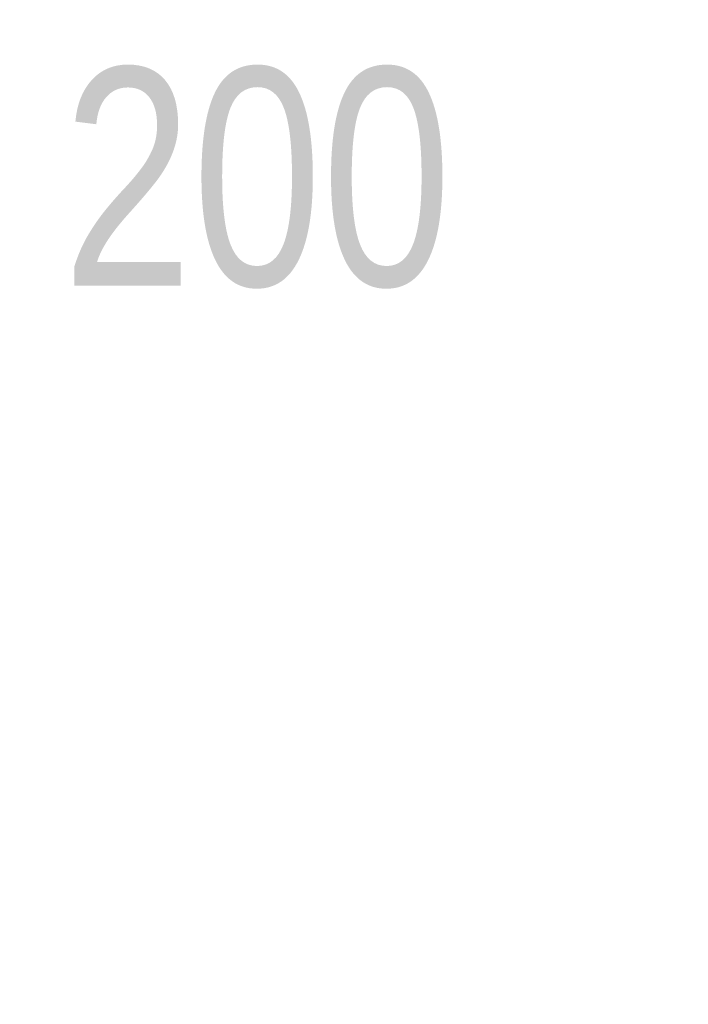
# Model space of a CAD drawing. Extents: x 446005 to 446745, y 447032 to 448234.
# Tile 85 of 127: x 446174 to 446235, y 447580 to 447670. Entities that reach past the tile are written whole.
import ezdxf

# ---------------------------------------------------------------- set-up
doc = ezdxf.new("R2010")
doc.units = 0
doc.header["$LTSCALE"] = 2
doc.header["$MEASUREMENT"] = 0
doc.linetypes.add('AUSGEZOGEN', pattern=[0])
doc.layers.add('FBRTOP', color=250, linetype='AUSGEZOGEN')
doc.layers.add('Planeinteilung', color=250, linetype='CONTINUOUS')
doc.styles.add('UNIR-H', font='unir_h.shx', dxfattribs={"width": 0.8})

msp = doc.modelspace()

# ---------------------------------------------------------------- linework, layer by layer
at = {"layer": 'FBRTOP'}
for points in [[(446398.977, 447461.238, -0.000047), (446398.989, 447461.127, 0.002049), (446399.052, 447460.544, 0.011923), (446399.139, 447459.912, 0.001258), (446400.116, 447453.948, 0.000853), (446400.933, 447449.092, -0.001543), (446401.381, 447446.406, -0.00355), (446402.294, 447440.568, 0.003292), (446403.275, 447434.272, 0.00022), (446403.775, 447431.206, 0.000073), (446405.282, 447421.996, 0.001325), (446406.727, 447413.315, -0.004232), (446407.164, 447410.596, -0.005148), (446407.334, 447409.39, -0.000518), (446408.893, 447397.384, -0.000081), (446411.256, 447379.01, 0.000235), (446412.075, 447372.655, 0.000006), (446414.084, 447357.131, 0.00001), (446415.257, 447348.066, 0.000016), (446416.854, 447335.736, -0.000001), (446418.45, 447323.406, -0.000146)], [(446363.327, 447740.448, 0.000002), (446366.277, 447717.758, 0.000326)]]:
    msp.add_lwpolyline(points, format="xyb", dxfattribs=at)

# ---------------------------------------------------------------- texts
at = {"layer": 'Planeinteilung', "linetype": 'Continuous', "style": 'UNIR-H', "width": 0.8}
msp.add_text('200', height=20, dxfattribs=at).set_placement((446177.848, 447645.941))

doc.saveas('drawing.dxf')
